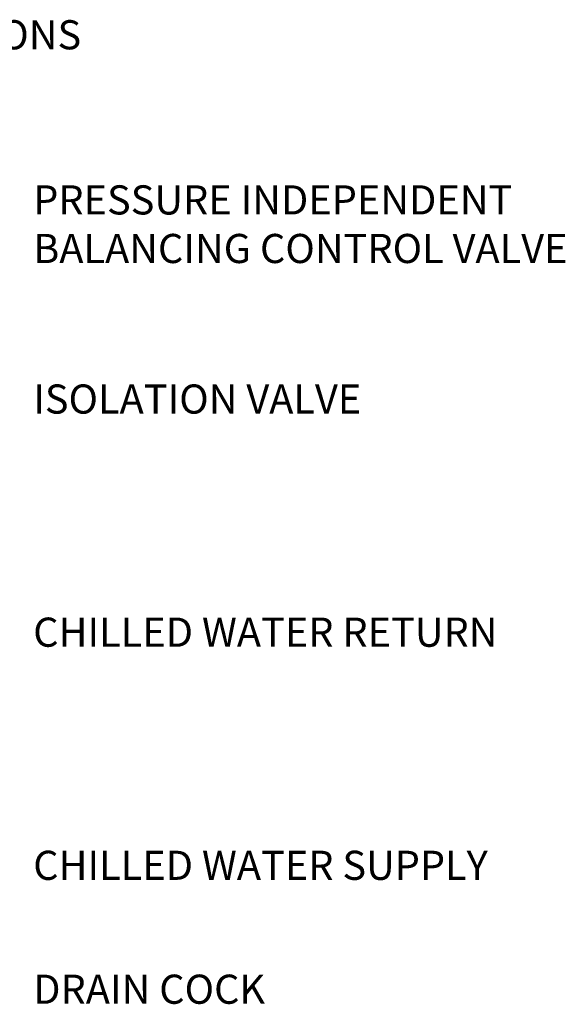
# Model space of a CAD drawing. Header units: millimetres. Extents: x -1469 to 52323, y -1368 to 13830.
# Tile 83 of 85: x 36454 to 37390, y 1669 to 3358. Entities that reach past the tile are written whole.
import ezdxf

# ---------------------------------------------------------------- set-up
doc = ezdxf.new("R2010")
doc.units = ezdxf.units.MM
doc.layers.add('HVAC DETAIL TEXT', color=7, linetype='Continuous')
doc.styles.get("Standard").update_dxf_attribs({"font": 'arial.ttf'})

msp = doc.modelspace()

# ---------------------------------------------------------------- texts
at = {"layer": 'HVAC DETAIL TEXT', "char_height": 50}
for s, width, insert, attachment_point in [('{\\Fromans|c0;TYPICAL DETAIL OF AHU CHILLED WATER PIPE CONNECTIONS}', 3123.122, (35584.7, 3332.3), 5), ('{\\Fromans|c0;PRESSURE INDEPENDENT BALANCING CONTROL VALVE}', 1083.37, (36476.7, 3007.3), 4), ('{\\Fromans|c0;ISOLATION VALVE}', 728.324, (36476.7, 2707.3), 4), ('{\\Fromans|c0;CHILLED WATER RETURN}', 976.566, (36476.7, 2307.3), 4), ('{\\Fromans|c0;CHILLED WATER SUPPLY}', 993.316, (36476.7, 1907.3), 4), ('{\\Fromans|c0;DRAIN COCK}', 575.43, (36476.7, 1694.7), 4)]:
    msp.add_mtext_dynamic_manual_height_columns(s, width=width, gutter_width=1, heights=[0], dxfattribs=dict(at, insert=insert, attachment_point=attachment_point))

doc.saveas('drawing.dxf')
